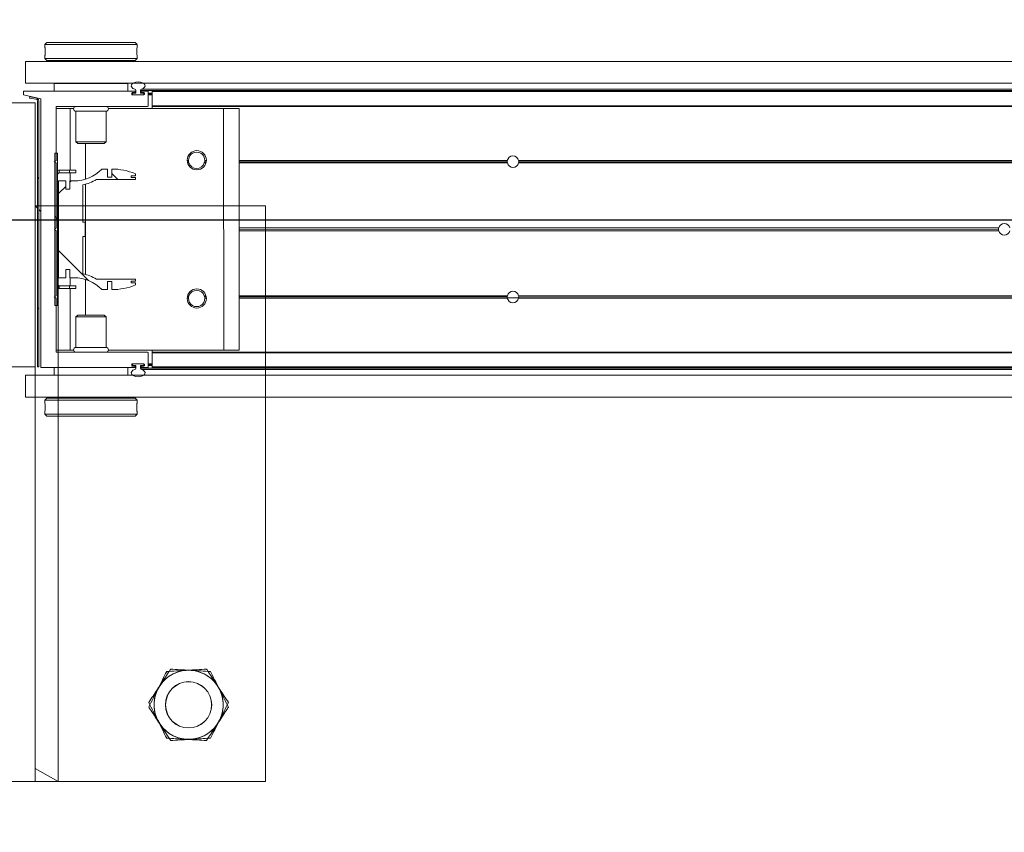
# Model space of a CAD drawing. Header units: feet. Extents: x 0 to 152508, y 0 to 59424.
# Tile 56 of 122: x 152368.14 to 152369.48, y 59280.05 to 59281.15. Entities that reach past the tile are written whole.
import ezdxf
from ezdxf import colors
from ezdxf.entities.mleader import LeaderData, LeaderLine
from ezdxf.math import Vec2, Vec3

# ---------------------------------------------------------------- set-up
doc = ezdxf.new("R2010")
doc.units = ezdxf.units.FT
doc.header["$LTSCALE"] = 0.05
doc.header["$MEASUREMENT"] = 0
doc.layers.add('Bridge plan$0$BR_P_Rail_Object', color=251, linetype='Continuous', lineweight=30)
doc.layers.add('Bridge plan$0$SC_Scratch7', color=252, linetype='Continuous', lineweight=0)
doc.layers.add('Trellis Base$0$L-ANNO-NOTE', color=30, linetype='Continuous')
doc.styles.add('Trellis Base$0$ARIAL', font='arial.ttf', dxfattribs={"width": 0.9})

# ---------------------------------------------------------------- blocks, each defined once
blk = doc.blocks.new('Bridge plan$0$HIGH ST SCREENWALL_2 PANEL PLAN_5')
at = {"layer": 'Bridge plan$0$SC_Scratch7', "lineweight": 0, "extrusion": (0, 0, -1)}
h = blk.add_hatch(dxfattribs=at)
h.set_pattern_fill('ANSI31', color=256, scale=0.01, style=0, pattern_type=2)
h.set_pattern_definition([(135.001858, (13.93250677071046, -13.85558473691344), (0.08838530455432, 0.08839103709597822), [])])
h.paths.add_polyline_path([(8.31959663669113, -0.1420163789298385, 0.3639702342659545), (8.3216625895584, -0.1444783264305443), (8.33020221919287, -0.1459838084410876), (8.329912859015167, -0.147625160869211), (8.321373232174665, -0.1461196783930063, -0.3639702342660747), (8.317929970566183, -0.1420164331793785), (8.317918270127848, 0.218737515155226), (8.319584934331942, 0.2187375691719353)])
h = blk.add_hatch(dxfattribs=at)
h.set_pattern_fill('ANSI31', color=256, scale=0.01, style=0, pattern_type=2)
h.set_pattern_definition([(135.001858, (13.94247371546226, -14.01359066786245), (0.08838530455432, 0.08839103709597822), [])])
h.paths.add_polyline_path([(8.29240688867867, -0.0711168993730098), (8.292400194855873, 0.1352576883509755), (8.296150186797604, 0.1352578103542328), (8.296156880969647, -0.07111677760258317)])
h = blk.add_hatch(dxfattribs=at)
h.set_pattern_fill('ANSI38', color=256, scale=0.01, style=0, pattern_type=2)
h.set_pattern_definition([(135.001858, (13.84260789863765, -14.04877248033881), (0.08838530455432, 0.08839103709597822), []), (45.001858, (13.84260789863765, -14.04877248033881), (0.2651616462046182, 0.0883967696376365), [0.31249937, -0.18749962])])
h.paths.add_polyline_path([(8.281330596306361, 0.0867287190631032), (8.281330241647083, 0.09768670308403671), (8.290943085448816, 0.09768701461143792), (8.290947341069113, -0.03354631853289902), (8.281334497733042, -0.03354663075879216), (8.281334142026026, -0.02258864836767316), (8.275691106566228, -0.02258883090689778), (8.27569146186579, -0.03354681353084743), (8.27004843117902, -0.03354699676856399, 0.2061892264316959), (8.232417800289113, -0.04975553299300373), (8.224379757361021, -0.04975579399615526), (8.224379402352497, -0.03879781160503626), (8.218801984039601, -0.03879799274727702), (8.218802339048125, -0.04975597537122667, -0.09842250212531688), (8.186781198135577, -0.04339219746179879), (8.186781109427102, -0.04068551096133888), (8.192514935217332, -0.04068532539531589), (8.192514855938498, -0.03822469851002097), (8.18678103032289, -0.03822488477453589), (8.186780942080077, -0.03551819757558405), (8.239671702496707, -0.03551648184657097, -0.0857050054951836), (8.258138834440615, -0.02821396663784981), (8.258137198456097, 0.02222678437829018), (8.25485636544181, 0.0222266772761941), (8.254855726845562, 0.04191167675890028), (8.258136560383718, 0.04191178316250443), (8.258134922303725, 0.09235253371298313, -0.0857050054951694), (8.239667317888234, 0.09965385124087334), (8.186776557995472, 0.09965213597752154), (8.186776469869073, 0.102358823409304), (8.19251029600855, 0.1023590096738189), (8.192510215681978, 0.1048196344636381), (8.186776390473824, 0.1048194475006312), (8.186776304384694, 0.1075261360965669, -0.09842250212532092), (8.218797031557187, 0.1138919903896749), (8.218797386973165, 0.1029340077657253), (8.224374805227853, 0.1029341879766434), (8.224374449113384, 0.1138921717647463), (8.232412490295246, 0.1138924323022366, 0.2061892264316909), (8.270044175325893, 0.09768633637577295), (8.275687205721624, 0.09768651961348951), (8.275687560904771, 0.08672853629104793)])
at = {"layer": 'Bridge plan$0$SC_Scratch7', "lineweight": 0}
for p, q in [((-8.010400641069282, 0.7812264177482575), (-8.677065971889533, 0.7812480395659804)), ((-8.32290001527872, 0.7812365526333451), (-8.364566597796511, 0.7812379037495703)), ((-8.32290001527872, 0.7812365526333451), (-8.32291693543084, 0.2595709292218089)), ((-8.32290001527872, 0.7812365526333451), (-8.322900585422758, 0.7636584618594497)), ((-8.322900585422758, 0.7636584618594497), (-8.291650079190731, 0.781235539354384)), ((-8.291650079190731, 0.781235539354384), (-8.32290001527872, 0.7812365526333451)), ((-8.291650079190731, 0.781235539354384), (-8.291666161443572, 0.2854064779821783)), ((-8.010417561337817, 0.2595607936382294), (-8.010400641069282, 0.7812264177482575)), ((-8.309478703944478, 0.2829070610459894), (-8.3094788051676, 0.2797792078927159)), ((-8.306978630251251, 0.2854069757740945), (-8.309478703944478, 0.2829070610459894)), ((-8.309478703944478, 0.2829070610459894), (-8.184478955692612, 0.2829030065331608)), ((-8.306978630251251, 0.2854069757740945), (-8.186978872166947, 0.2854030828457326)), ((-8.184478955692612, 0.2829030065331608), (-8.186978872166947, 0.2854030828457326)), ((-8.184479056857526, 0.2797739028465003), (-8.184478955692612, 0.2829030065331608)), ((-8.184812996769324, 0.2737085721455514), (-8.184802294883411, 0.2718994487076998)), ((-8.335937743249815, 0.2595713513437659), (-8.33593870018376, 0.2300714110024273)), ((-8.335937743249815, 0.2595713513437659), (-4.34636239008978, 0.2594419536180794)), ((-8.309479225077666, 0.2668395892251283), (-8.309479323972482, 0.2637929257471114)), ((-8.309479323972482, 0.2637929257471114), (-8.306979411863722, 0.261292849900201)), ((-8.309479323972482, 0.2637929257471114), (-8.1844795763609, 0.2637888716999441)), ((-8.306979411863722, 0.261292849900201), (-8.186979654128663, 0.2612889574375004)), ((-8.30322942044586, 0.2612927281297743), (-8.303229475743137, 0.2595702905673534)), ((-8.190729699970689, 0.259566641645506), (-8.190729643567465, 0.2612890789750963)), ((-8.186979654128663, 0.2612889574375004), (-8.1844795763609, 0.2637888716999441)), ((-8.1844795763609, 0.2637888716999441), (-8.18447947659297, 0.2668379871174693)), ((-8.33593870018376, 0.2300714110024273), (-4.346363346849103, 0.2299420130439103)), ((-8.322917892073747, 0.230070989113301), (-8.322918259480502, 0.2187376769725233)), ((-8.296999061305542, 0.2299868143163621), (-8.296999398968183, 0.2195701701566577)), ((-8.296999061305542, 0.2299868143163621), (-8.296980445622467, 0.2299868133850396)), ((-8.2969807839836, 0.2195701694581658), (-8.296980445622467, 0.2299868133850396)), ((-8.296980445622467, 0.2299868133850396), (-8.196980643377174, 0.2299835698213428)), ((-8.291667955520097, 0.2300699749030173), (-8.291667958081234, 0.2299866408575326)), ((-8.262605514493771, 0.2300690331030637), (-8.26260551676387, 0.2299856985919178)), ((-8.231355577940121, 0.229984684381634), (-8.231355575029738, 0.2300680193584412)), ((-8.196980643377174, 0.2299835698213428), (-8.196980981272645, 0.2195669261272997)), ((-8.196962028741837, 0.2299835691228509), (-8.196962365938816, 0.2195669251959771)), ((-8.322918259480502, 0.2187376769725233), (-8.364584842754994, 0.2187390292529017)), ((-8.322929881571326, -0.1395949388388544), (-8.322918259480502, 0.2187376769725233)), ((-8.319584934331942, 0.2187375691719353), (-8.31959663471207, -0.1420163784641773)), ((-8.319584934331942, 0.2187375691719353), (-8.317918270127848, 0.218737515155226)), ((-8.317918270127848, 0.218737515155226), (-8.317929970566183, -0.1420164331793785)), ((-8.315105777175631, 0.2187505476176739), (-8.315117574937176, -0.1450118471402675)), ((-8.187801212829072, 0.2195666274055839), (-8.314285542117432, 0.2195707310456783)), ((-8.191772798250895, 0.2154286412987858), (-8.191772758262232, 0.2166632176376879)), ((-8.175093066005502, 0.2146078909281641), (-8.190952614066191, 0.2146084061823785)), ((-8.190952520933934, 0.2174834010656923), (-8.18780127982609, 0.2174832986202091)), ((-8.190814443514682, 0.2160667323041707), (-8.190814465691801, 0.2154000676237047)), ((-8.189981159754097, 0.2145667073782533), (-8.176064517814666, 0.2145662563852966)), ((-8.186356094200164, 0.2168999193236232), (-8.189981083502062, 0.2169000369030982)), ((-8.186981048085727, 0.2183034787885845), (-8.186981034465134, 0.2187463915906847)), ((-8.186355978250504, 0.2204802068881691), (-8.186356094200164, 0.2168999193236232)), ((-8.179689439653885, 0.2168997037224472), (-8.179689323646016, 0.2204799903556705)), ((-8.176251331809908, 0.2168995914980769), (-8.179689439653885, 0.2168997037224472)), ((-8.179689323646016, 0.2204799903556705), (-6.407156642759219, 0.2204225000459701)), ((-8.17906438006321, 0.2187461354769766), (-8.179064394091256, 0.2183032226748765)), ((-8.17842053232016, 0.2222122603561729), (-6.407217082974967, 0.2221548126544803)), ((-8.178244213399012, 0.2174829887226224), (-8.175092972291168, 0.2174828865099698)), ((-8.170092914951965, 0.2195660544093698), (-8.178244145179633, 0.2195663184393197)), ((-8.176251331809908, 0.2168995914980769), (-8.175231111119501, 0.2168995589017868)), ((-8.175231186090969, 0.2146078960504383), (-8.175231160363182, 0.2153995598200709)), ((-8.175231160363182, 0.2153995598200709), (-8.175231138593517, 0.2160662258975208)), ((-8.175231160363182, 0.2153995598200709), (-8.174273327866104, 0.2153995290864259)), ((-8.175231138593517, 0.2160662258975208), (-8.175231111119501, 0.2168995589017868)), ((-8.175231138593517, 0.2160662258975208), (-8.174272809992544, 0.2160661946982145)), ((-8.175231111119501, 0.2168995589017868), (-8.174307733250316, 0.2168995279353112)), ((-8.174272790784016, 0.2166626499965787), (-8.174272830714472, 0.215428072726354)), ((-8.169273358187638, 0.1995660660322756), (-8.169272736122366, 0.21874581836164)), ((-8.169272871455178, 0.2145660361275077), (-8.16406454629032, 0.2145658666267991)), ((-8.169272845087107, 0.2153993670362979), (-8.164064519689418, 0.2153991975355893)), ((-8.169272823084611, 0.2160660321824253), (-8.164064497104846, 0.2160658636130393)), ((-8.169272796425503, 0.2168993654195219), (-8.164064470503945, 0.2168991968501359)), ((-8.164065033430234, 0.1995527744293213), (-8.164064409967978, 0.2187456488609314)), ((-8.164064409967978, 0.2187456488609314), (-8.164064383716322, 0.2195658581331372)), ((-6.407096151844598, 0.2186886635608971), (-8.164064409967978, 0.2187456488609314)), ((-6.407124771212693, 0.2195088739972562), (-8.164064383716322, 0.2195658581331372)), ((-8.294275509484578, 0.1254036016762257), (-8.294273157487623, 0.1979165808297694)), ((-8.294273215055, 0.1961326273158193), (-8.275314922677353, 0.1961320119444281)), ((-8.293452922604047, 0.1987367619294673), (-8.17010671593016, 0.19873276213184)), ((-8.291668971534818, 0.1987367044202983), (-8.291669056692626, 0.1961325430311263)), ((-8.275317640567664, 0.112340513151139), (-8.275314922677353, 0.1961320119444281)), ((-8.275314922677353, 0.1961320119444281), (-8.270608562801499, 0.1961318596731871)), ((-8.267398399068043, 0.1921742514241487), (-8.26739974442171, 0.1506913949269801)), ((-8.226565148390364, 0.1921729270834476), (-8.267398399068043, 0.1921742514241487)), ((-8.226566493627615, 0.1506900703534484), (-8.226565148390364, 0.1921729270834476)), ((-8.223354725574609, 0.1961303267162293), (-8.066982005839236, 0.1961252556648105)), ((-8.164065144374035, 0.1961284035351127), (-8.16406505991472, 0.1987325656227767)), ((-8.16406505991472, 0.1987325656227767), (-8.164065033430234, 0.1995527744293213)), ((-6.406397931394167, 0.1986755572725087), (-8.16406505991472, 0.1987325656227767)), ((-6.406426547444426, 0.1994957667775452), (-8.164065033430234, 0.1995527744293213)), ((-8.06699264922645, -0.131999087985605), (-8.066982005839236, 0.1961252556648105)), ((-8.066982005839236, 0.1961252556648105), (-8.04614871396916, 0.1961245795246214)), ((-8.046159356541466, -0.1319997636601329), (-8.04614871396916, 0.1961245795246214)), ((-8.26739974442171, 0.1506913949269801), (-8.265027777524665, 0.1483192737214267)), ((-8.226566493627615, 0.1506900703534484), (-8.26739974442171, 0.1506913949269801)), ((-8.228938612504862, 0.1483181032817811), (-8.265027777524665, 0.1483192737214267)), ((-8.254484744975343, 0.1000783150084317), (-8.254483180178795, 0.1483189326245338)), ((-8.228938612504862, 0.1483181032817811), (-8.226566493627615, 0.1506900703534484)), ((-8.296150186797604, 0.1352578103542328), (-8.296156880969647, -0.07111677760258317)), ((-8.292400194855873, 0.1352576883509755), (-8.296150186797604, 0.1352578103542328)), ((-8.292400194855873, 0.1352576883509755), (-8.29240688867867, -0.0711168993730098)), ((-8.296775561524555, 0.1237370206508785), (-8.294275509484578, 0.1254036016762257)), ((-8.29427561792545, 0.1220702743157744), (-8.296775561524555, 0.1237370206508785)), ((-8.294278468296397, 0.03419504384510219), (-8.29427561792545, 0.1220702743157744)), ((-8.11472637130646, 0.1253977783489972), (-8.116456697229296, 0.1253978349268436)), ((-8.114536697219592, 0.1237311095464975), (-8.116295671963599, 0.1237311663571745)), ((-8.114080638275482, 0.1220644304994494), (-8.115911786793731, 0.1220644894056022)), ((-8.090973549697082, 0.1220636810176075), (-8.093221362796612, 0.1220637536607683)), ((-8.090589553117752, 0.1237303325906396), (-8.092765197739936, 0.1237304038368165)), ((-8.090428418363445, 0.1253969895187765), (-8.09257541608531, 0.1253970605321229)), ((-7.68208849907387, 0.1220504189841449), (-8.04615111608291, 0.1220622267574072)), ((-7.682296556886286, 0.1237170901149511), (-8.04615106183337, 0.1237288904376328)), ((-7.682144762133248, 0.12538374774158), (-8.046151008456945, 0.1253955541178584)), ((-7.682216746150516, 0.1249670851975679), (-7.666753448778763, 0.1249665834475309)), ((-6.570320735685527, 0.1220143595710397), (-7.666881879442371, 0.122049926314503)), ((-6.570320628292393, 0.1253476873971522), (-7.666825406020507, 0.1253832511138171)), ((-6.570320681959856, 0.1236810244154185), (-7.666673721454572, 0.1237165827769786)), ((-8.289984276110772, 0.1123409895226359), (-8.289984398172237, 0.1085909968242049)), ((-8.275975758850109, 0.1085905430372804), (-8.289984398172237, 0.1085909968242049)), ((-8.275975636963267, 0.1123405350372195), (-8.289984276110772, 0.1123409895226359)), ((-8.275975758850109, 0.1085905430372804), (-8.275975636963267, 0.1123405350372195)), ((-8.267642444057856, 0.1085902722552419), (-8.275975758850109, 0.1085905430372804)), ((-8.267642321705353, 0.1123402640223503), (-8.275975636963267, 0.1123405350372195)), ((-8.275318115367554, 0.09768650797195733), (-8.27531776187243, 0.1085905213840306)), ((-8.267642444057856, 0.1085902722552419), (-8.267642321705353, 0.1123402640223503)), ((-8.224374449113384, 0.1138921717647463), (-8.23241249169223, 0.1138924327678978)), ((-8.224374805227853, 0.1029341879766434), (-8.224374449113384, 0.1138921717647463)), ((-8.218797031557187, 0.1138919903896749), (-8.218797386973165, 0.1029340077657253)), ((-8.186776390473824, 0.1048194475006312), (-8.186776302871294, 0.1075261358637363)), ((-8.290943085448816, 0.09768701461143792), (-8.290947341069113, -0.03354631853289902)), ((-8.281330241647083, 0.09768670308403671), (-8.290943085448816, 0.09768701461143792)), ((-8.281330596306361, 0.0867287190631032), (-8.281330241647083, 0.09768670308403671)), ((-8.275687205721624, 0.09768651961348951), (-8.275687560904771, 0.08672853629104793)), ((-8.270044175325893, 0.09768633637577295), (-8.275687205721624, 0.09768651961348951)), ((-8.239667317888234, 0.09965385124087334), (-8.186776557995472, 0.09965213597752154)), ((-8.218797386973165, 0.1029340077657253), (-8.224374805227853, 0.1029341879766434)), ((-8.19251029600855, 0.1023590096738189), (-8.192510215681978, 0.1048196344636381)), ((-8.186776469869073, 0.102358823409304), (-8.19251029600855, 0.1023590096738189)), ((-8.192510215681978, 0.1048196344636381), (-8.186776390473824, 0.1048194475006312)), ((-8.186776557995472, 0.09965213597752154), (-8.186776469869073, 0.102358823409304)), ((-8.275687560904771, 0.08672853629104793), (-8.281330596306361, 0.0867287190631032)), ((-8.258136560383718, 0.04191178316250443), (-8.258134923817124, 0.0923525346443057)), ((-8.254488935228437, -0.02909848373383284), (-8.254484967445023, 0.09323681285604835)), ((-8.254855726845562, 0.04191167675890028), (-8.258136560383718, 0.04191178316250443)), ((-8.25485636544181, 0.0222266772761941), (-8.254855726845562, 0.04191167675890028)), ((-8.296403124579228, 0.03207052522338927), (-8.294278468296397, 0.03419504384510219)), ((-8.29427860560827, 0.0299458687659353), (-8.296403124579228, 0.03207052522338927)), ((-8.29428145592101, -0.0579293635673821), (-8.29427860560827, 0.0299458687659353)), ((-7.015340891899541, 0.02990438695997), (-8.046154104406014, 0.02993782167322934)), ((-7.015635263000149, 0.03202898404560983), (-8.046154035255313, 0.03206240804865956)), ((-7.015340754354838, 0.03415356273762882), (-8.046153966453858, 0.03418699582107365)), ((-8.258138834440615, -0.02821396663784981), (-8.258137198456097, 0.02222678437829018)), ((-8.258137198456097, 0.02222678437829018), (-8.25485636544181, 0.0222266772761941)), ((-8.319591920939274, 0.00332133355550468), (-8.32292535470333, -1.188414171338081e-05)), ((-8.315112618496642, 0.007800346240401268), (-8.317925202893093, 0.004987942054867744)), ((-8.281334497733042, -0.03354663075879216), (-8.281334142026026, -0.02258864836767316)), ((-8.281334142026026, -0.02258864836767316), (-8.275691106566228, -0.02258883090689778)), ((-8.275691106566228, -0.02258883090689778), (-8.27569146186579, -0.03354681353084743)), ((-8.290947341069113, -0.03354631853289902), (-8.281334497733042, -0.03354663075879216)), ((-8.27569146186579, -0.03354681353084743), (-8.270048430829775, -0.03354699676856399)), ((-8.275322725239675, -0.04445084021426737), (-8.27532237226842, -0.03354682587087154)), ((-8.254490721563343, -0.08418060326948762), (-8.25448915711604, -0.03593998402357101)), ((-8.186780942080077, -0.03551819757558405), (-8.23967170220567, -0.03551648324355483)), ((-8.224379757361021, -0.04975579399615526), (-8.224379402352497, -0.03879781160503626)), ((-8.224379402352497, -0.03879781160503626), (-8.218801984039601, -0.03879799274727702)), ((-8.218801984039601, -0.03879799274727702), (-8.218802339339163, -0.04975597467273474)), ((-8.192514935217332, -0.04068532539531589), (-8.192514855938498, -0.03822469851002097)), ((-8.192514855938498, -0.03822469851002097), (-8.18678103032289, -0.03822488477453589)), ((-8.18678103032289, -0.03822488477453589), (-8.186780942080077, -0.03551819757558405)), ((-8.289989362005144, -0.04445036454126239), (-8.289989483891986, -0.04820035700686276)), ((-8.289989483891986, -0.04820035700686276), (-8.27598084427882, -0.04820081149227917)), ((-8.289989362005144, -0.04445036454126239), (-8.275980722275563, -0.0444508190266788)), ((-8.275980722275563, -0.0444508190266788), (-8.27598084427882, -0.04820081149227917)), ((-8.27598084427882, -0.04820081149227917), (-8.267647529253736, -0.04820108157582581)), ((-8.275980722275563, -0.0444508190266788), (-8.267647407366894, -0.0444510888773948)), ((-8.275325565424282, -0.1319923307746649), (-8.275322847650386, -0.04820083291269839)), ((-8.267647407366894, -0.0444510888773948), (-8.267647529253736, -0.04820108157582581)), ((-8.232417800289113, -0.04975553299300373), (-8.224379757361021, -0.04975579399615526)), ((-8.186781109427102, -0.04068551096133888), (-8.192514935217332, -0.04068532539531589)), ((-8.186781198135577, -0.04339219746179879), (-8.186781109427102, -0.04068551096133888)), ((-8.296781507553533, -0.05959594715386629), (-8.29428145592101, -0.0579293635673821)), ((-8.294281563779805, -0.06126269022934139), (-8.296781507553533, -0.05959594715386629)), ((-8.294283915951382, -0.1337756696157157), (-8.294281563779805, -0.06126269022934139)), ((-8.114732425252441, -0.0612685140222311), (-8.116462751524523, -0.06126845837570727)), ((-8.114542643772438, -0.05960185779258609), (-8.11630161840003, -0.05960180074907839)), ((-8.11408647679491, -0.05793520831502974), (-8.115917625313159, -0.05793514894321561)), ((-8.090979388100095, -0.05793595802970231), (-8.09322720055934, -0.0579358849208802)), ((-8.090595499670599, -0.05960263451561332), (-8.092771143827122, -0.05960256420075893)), ((-8.090434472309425, -0.0612693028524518), (-8.092581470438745, -0.06126923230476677)), ((-7.682150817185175, -0.06128254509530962), (-8.046157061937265, -0.06127073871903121)), ((-7.68230250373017, -0.05961587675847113), (-8.04615700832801, -0.05960407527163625)), ((-7.682094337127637, -0.05794921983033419), (-8.046156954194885, -0.05793741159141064)), ((-6.570326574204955, -0.0579852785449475), (-7.666887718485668, -0.0579497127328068)), ((-6.570326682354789, -0.06131860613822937), (-7.666831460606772, -0.06128304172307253)), ((-6.570326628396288, -0.05965194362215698), (-7.666679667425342, -0.05961638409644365)), ((-8.296156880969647, -0.07111677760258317), (-8.29240688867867, -0.0711168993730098)), ((-8.267407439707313, -0.08655222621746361), (-8.267408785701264, -0.1280350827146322)), ((-8.265035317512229, -0.08418026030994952), (-8.267407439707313, -0.08655222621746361)), ((-8.267407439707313, -0.08655222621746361), (-8.226574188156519, -0.08655354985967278)), ((-8.265035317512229, -0.08418026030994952), (-8.228946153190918, -0.0841814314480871)), ((-8.226574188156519, -0.08655354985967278), (-8.228946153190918, -0.0841814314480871)), ((-8.226575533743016, -0.1280364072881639), (-8.226574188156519, -0.08655354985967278)), ((-8.29428385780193, -0.1319917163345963), (-8.275325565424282, -0.1319923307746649)), ((-8.275325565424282, -0.1319923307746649), (-8.270619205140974, -0.1319924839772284)), ((-8.267408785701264, -0.1280350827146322), (-8.226575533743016, -0.1280364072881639)), ((-8.223365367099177, -0.1319940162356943), (-8.06699264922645, -0.131999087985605)), ((-8.164075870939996, -0.1346001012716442), (-8.164075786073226, -0.1319959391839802)), ((-8.06699264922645, -0.131999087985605), (-8.046159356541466, -0.1319997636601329)), ((-8.364596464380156, -0.1395935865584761), (-8.322929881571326, -0.1395949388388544)), ((-8.315117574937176, -0.1450118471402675), (-8.338555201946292, -0.1504277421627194)), ((-8.3216625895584, -0.1444783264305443), (-8.33020221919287, -0.1459838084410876)), ((-8.329912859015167, -0.147625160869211), (-8.33020221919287, -0.1459838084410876)), ((-8.32137322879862, -0.146119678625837), (-8.329912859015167, -0.147625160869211)), ((-8.170104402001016, -0.1345999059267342), (-8.293463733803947, -0.1345959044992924)), ((-8.169284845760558, -0.1546130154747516), (-8.169284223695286, -0.1354201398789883)), ((-8.164076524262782, -0.1547453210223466), (-8.164075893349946, -0.1352881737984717)), ((-8.164075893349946, -0.1352881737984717), (-8.164075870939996, -0.1346001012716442)), ((-6.406432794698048, -0.1353451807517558), (-8.164075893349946, -0.1352881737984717)), ((-6.406408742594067, -0.1346571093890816), (-8.164075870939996, -0.1346001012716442)), ((-8.338555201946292, -0.1504277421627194), (-8.338555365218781, -0.1554277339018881)), ((-8.338555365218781, -0.1554277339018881), (-8.187813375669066, -0.1554326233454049)), ((-8.296993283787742, -0.1658457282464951), (-8.29699294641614, -0.1554290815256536)), ((-8.196993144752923, -0.1554323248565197), (-8.196993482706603, -0.1658489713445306)), ((-8.19178473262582, -0.1525289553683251), (-8.191784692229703, -0.1512943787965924)), ((-8.18781330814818, -0.1533492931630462), (-8.190964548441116, -0.1533491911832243)), ((-8.190964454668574, -0.1504741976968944), (-8.175104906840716, -0.1504747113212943)), ((-8.190826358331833, -0.1512658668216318), (-8.19082637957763, -0.1519325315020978)), ((-8.176076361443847, -0.1504330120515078), (-8.189992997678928, -0.150432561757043)), ((-8.189806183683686, -0.1527658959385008), (-8.186368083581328, -0.1527660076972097)), ((-8.186993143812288, -0.1546124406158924), (-8.186993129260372, -0.1541695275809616)), ((-8.186368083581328, -0.1527660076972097), (-8.186368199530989, -0.1563462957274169)), ((-8.179701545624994, -0.1563465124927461), (-8.179701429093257, -0.1527662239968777)), ((-8.179701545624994, -0.1563465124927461), (-6.407168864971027, -0.1564040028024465)), ((-8.179701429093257, -0.1527662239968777), (-8.176076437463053, -0.152766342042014)), ((-8.179076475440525, -0.1541697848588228), (-8.179076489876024, -0.154612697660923)), ((-8.178432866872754, -0.1580788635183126), (-6.407229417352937, -0.1581363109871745)), ((-8.17825630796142, -0.1554329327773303), (-8.170105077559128, -0.1554331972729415)), ((-8.175105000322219, -0.1533497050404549), (-8.178256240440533, -0.1533496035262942)), ((-8.176076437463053, -0.152766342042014), (-8.17524310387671, -0.1527663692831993)), ((-8.17524310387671, -0.1527663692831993), (-8.175243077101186, -0.1519330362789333)), ((-8.17524310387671, -0.1527663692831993), (-8.174319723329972, -0.1527663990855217)), ((-8.175243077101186, -0.1519330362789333), (-8.175243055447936, -0.1512663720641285)), ((-8.175243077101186, -0.1519330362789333), (-8.17428474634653, -0.1519330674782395)), ((-8.175243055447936, -0.1512663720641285), (-8.175243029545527, -0.150474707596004)), ((-8.175243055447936, -0.1512663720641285), (-8.174285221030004, -0.1512664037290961)), ((-8.174284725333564, -0.1512949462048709), (-8.174284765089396, -0.1525295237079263)), ((-8.169284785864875, -0.1527665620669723), (-8.164076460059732, -0.1527667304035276)), ((-8.169284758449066, -0.1519332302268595), (-8.164076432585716, -0.1519333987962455)), ((-8.169284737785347, -0.151266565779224), (-8.16407641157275, -0.1512667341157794)), ((-8.169284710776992, -0.1504332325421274), (-8.164076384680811, -0.1504334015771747)), ((-8.164076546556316, -0.1554333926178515), (-8.164076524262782, -0.1547453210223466)), ((-6.407136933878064, -0.1554903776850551), (-8.164076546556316, -0.1554333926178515)), ((-6.407112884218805, -0.1548023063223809), (-8.164076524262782, -0.1547453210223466)), ((-8.335951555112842, -0.1662611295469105), (-8.33595251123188, -0.1957610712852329)), ((-8.335951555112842, -0.1662611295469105), (-4.346376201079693, -0.1663905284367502)), ((-8.196993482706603, -0.1658489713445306), (-8.296993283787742, -0.1658457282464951)), ((-8.26261835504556, -0.1658468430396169), (-8.262618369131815, -0.1662635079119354)), ((-8.231368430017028, -0.1662645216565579), (-8.231368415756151, -0.1658478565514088)), ((-8.33595251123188, -0.1957610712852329), (-4.346377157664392, -0.1958904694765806)), ((-8.30949435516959, -0.1996510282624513), (-8.309494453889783, -0.2027001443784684)), ((-8.30699428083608, -0.1971511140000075), (-8.30949435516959, -0.1996510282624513)), ((-8.184494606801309, -0.1996550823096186), (-8.30949435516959, -0.1996510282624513)), ((-8.186994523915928, -0.1971550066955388), (-8.30699428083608, -0.1971511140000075)), ((-8.303244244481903, -0.1957621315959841), (-8.30324428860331, -0.1971512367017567)), ((-8.190744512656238, -0.1971548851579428), (-8.190744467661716, -0.1957657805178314)), ((-8.184494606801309, -0.1996550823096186), (-8.186994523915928, -0.1971550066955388)), ((-8.18449470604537, -0.2027017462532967), (-8.184494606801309, -0.1996550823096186)), ((-8.309160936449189, -0.2095707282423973), (-8.309171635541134, -0.207761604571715)), ((-8.309494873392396, -0.2156360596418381), (-8.309494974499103, -0.2187651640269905)), ((-8.309494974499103, -0.2187651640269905), (-8.306995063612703, -0.2212652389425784)), ((-8.184495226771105, -0.2187692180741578), (-8.309494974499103, -0.2187651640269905)), ((-8.186995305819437, -0.2212691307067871), (-8.306995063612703, -0.2212652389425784)), ((-8.186995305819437, -0.2212691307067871), (-8.184495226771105, -0.2187692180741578)), ((-8.184495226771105, -0.2187692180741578), (-8.184495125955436, -0.2156413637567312))]:
    blk.add_line(p, q, dxfattribs=at)
at = {"layer": 'Bridge plan$0$SC_Scratch7', "lineweight": 0, "extrusion": (0, 0, -1)}
for centre, radius in [((8.114570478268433, 0.6770633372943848), 0.03141660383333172), ((8.114570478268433, 0.6770633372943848), 0.0312499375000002), ((8.103442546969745, 0.1258140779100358), 0.01302080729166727), ((8.103448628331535, -0.06168554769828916), 0.01302080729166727)]:
    blk.add_circle(centre, radius, dxfattribs=at)
at = {"layer": 'Bridge plan$0$SC_Scratch7', "lineweight": 0}
for centre, radius, start, end in [((-8.114570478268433, 0.6770633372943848), 0.04687490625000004, 93.33381642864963, 153.3338164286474), ((-8.114570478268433, 0.6770633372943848), 0.04687490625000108, 33.33381642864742, 93.33381642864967), ((-8.114570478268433, 0.6770633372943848), 0.04687490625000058, 153.3338164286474, 213.3338164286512), ((-8.114570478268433, 0.6770633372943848), 0.04687490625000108, 333.3338164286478, 33.33381642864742), ((-8.114570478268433, 0.6770633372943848), 0.04687490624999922, 273.3338164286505, 333.3338164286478), ((-8.114570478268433, 0.6770633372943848), 0.04687490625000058, 213.3338164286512, 273.3338164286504), ((-8.371796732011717, 0.2733517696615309), 0.06265684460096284, 354.0342443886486, 5.887848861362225), ((-8.31428556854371, 0.2187505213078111), 0.0008202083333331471, 89.99814166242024, 179.9981416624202), ((-8.190952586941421, 0.2154286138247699), 0.0008202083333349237, 179.9981416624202, 269.9981416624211), ((-8.190952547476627, 0.2166631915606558), 0.0008202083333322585, 89.9981416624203, 179.9981416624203), ((-8.189981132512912, 0.2154000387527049), 0.0008333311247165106, 179.9981031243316, 269.9981416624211), ((-8.189981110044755, 0.2160667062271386), 0.0008333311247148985, 89.99814166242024, 179.9981776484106), ((-8.187801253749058, 0.2183035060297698), 0.0008202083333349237, 269.9981416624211, 359.9981416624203), ((-8.187801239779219, 0.218746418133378), 0.0008202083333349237, 359.9981416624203, 89.99814166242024), ((-8.188172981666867, 0.2204802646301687), 0.001817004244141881, 359.9981416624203, 72.43568201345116), ((-8.177872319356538, 0.2204799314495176), 0.001817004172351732, 107.5606011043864, 179.9981433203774), ((-8.178244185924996, 0.2183031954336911), 0.0008202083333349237, 179.9981416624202, 269.9981416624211), ((-8.178244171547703, 0.2187461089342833), 0.0008202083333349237, 89.99814166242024, 179.9981416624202), ((-8.176251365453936, 0.2158584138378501), 0.001041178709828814, 11.51323150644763, 89.9981416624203), ((-8.176064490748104, 0.21539958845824), 0.000833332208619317, 269.9981416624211, 359.9980818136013), ((-8.175093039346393, 0.21542810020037), 0.0008202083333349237, 269.9981416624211, 359.9981416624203), ((-8.17509299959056, 0.2166626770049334), 0.0008202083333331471, 359.9981416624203, 89.99814166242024), ((-8.170092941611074, 0.2187458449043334), 0.0008202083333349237, 359.9981416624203, 89.99814166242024), ((-8.293452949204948, 0.197916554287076), 0.0008202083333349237, 89.99814166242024, 179.9981416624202), ((-8.26739829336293, 0.1954550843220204), 0.003280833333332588, 89.99814166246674, 269.9981416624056), ((-8.226565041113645, 0.195453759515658), 0.003280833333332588, 269.9981416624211, 89.99814166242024), ((-8.170106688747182, 0.1995660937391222), 0.0008333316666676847, 269.9981416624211, 359.9981416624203), ((-8.103650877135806, 0.1258140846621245), 0.01108331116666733, 357.843657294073, 182.1526260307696), ((-8.103650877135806, 0.1258140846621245), 0.01108331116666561, 182.1526260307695, 190.8324766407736), ((-8.103650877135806, 0.1258140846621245), 0.01108331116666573, 190.8324766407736, 199.7742688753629), ((-8.103650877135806, 0.1258140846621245), 0.01108331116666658, 199.7742688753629, 340.2220144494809), ((-8.103650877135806, 0.1258140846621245), 0.01108331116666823, 340.2220144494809, 349.1638066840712), ((-8.103650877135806, 0.1258140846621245), 0.01108331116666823, 349.1638066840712, 357.843657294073), ((-7.674485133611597, 0.1238458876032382), 0.007812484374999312, 168.6473907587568, 180.9446345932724), ((-7.674485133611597, 0.1238458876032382), 0.007812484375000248, 180.9446345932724, 193.2865001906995), ((-7.674485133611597, 0.1238458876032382), 0.007812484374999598, 11.34889256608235, 168.6473907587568), ((-7.674485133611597, 0.1238458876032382), 0.007812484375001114, 193.2865001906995, 346.7097831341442), ((-7.674485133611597, 0.1238458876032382), 0.007812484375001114, 346.7097831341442, 359.0516487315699), ((-7.674485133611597, 0.1238458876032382), 0.007812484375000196, 359.0516487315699, 11.3488925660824), ((-8.289984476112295, 0.1061743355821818), 0.002416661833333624, 89.9981416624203, 179.9981416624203), ((-8.289984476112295, 0.1061743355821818), 0.006166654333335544, 89.9981416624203, 113.0704114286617), ((-8.270042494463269, 0.1494771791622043), 0.0517908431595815, 269.998141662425, 316.6001438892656), ((-8.218799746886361, 0.03016208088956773), 0.08372991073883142, 67.51378105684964, 89.9981416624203), ((-8.270042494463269, 0.1494771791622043), 0.05835250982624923, 281.7746374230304, 301.3688958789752), ((-7.007822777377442, 0.03202873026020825), 0.007812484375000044, 164.2179419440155, 179.9981416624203), ((-7.007822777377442, 0.03202873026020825), 0.007812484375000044, 179.9981416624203, 195.7783413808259), ((-7.007822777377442, 0.03202873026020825), 0.0078124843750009, 195.7783413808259, 344.217941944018), ((-7.007822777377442, 0.03202873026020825), 0.0078124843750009, 15.7783413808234, 164.2179419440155), ((-8.270050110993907, -0.08533784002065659), 0.05179084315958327, 43.39613943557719, 89.99814166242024), ((-8.270050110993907, -0.08533784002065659), 0.05835250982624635, 58.62738744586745, 78.22164590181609), ((-8.289989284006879, -0.04203370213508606), 0.006166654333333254, 246.9258718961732, 269.9981416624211), ((-8.289989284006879, -0.04203370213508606), 0.002416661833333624, 179.9981416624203, 269.9981416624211), ((-8.218799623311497, 0.03397393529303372), 0.08372991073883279, 269.9981416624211, 292.4825022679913), ((-8.103656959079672, -0.06168554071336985), 0.01108331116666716, 19.77426887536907, 160.2220144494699), ((-7.674491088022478, -0.05974518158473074), 0.007812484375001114, 13.28650019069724, 166.7097831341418), ((-8.103656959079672, -0.06168554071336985), 0.0110833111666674, 177.8436572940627, 2.152626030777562), ((-8.103656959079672, -0.06168554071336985), 0.01108331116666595, 169.1638066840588, 177.8436572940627), ((-8.103656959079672, -0.06168554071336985), 0.01108331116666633, 160.2220144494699, 169.1638066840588), ((-8.103656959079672, -0.06168554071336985), 0.01108331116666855, 10.83247664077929, 19.77426887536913), ((-8.103656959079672, -0.06168554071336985), 0.01108331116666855, 2.152626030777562, 10.83247664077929), ((-7.674491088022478, -0.05974518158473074), 0.007812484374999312, 179.051648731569, 191.3488925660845), ((-7.674491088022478, -0.05974518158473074), 0.007812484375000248, 166.7097831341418, 179.051648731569), ((-7.674491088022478, -0.05974518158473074), 0.007812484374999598, 191.3488925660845, 348.6473907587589), ((-7.674491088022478, -0.05974518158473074), 0.007812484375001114, 0.9446345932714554, 13.28650019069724), ((-7.674491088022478, -0.05974518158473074), 0.007812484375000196, 348.6473907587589, 0.9446345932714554), ((-8.267408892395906, -0.1313159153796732), 0.00328083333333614, 89.99814166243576, 269.9981416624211), ((-8.22657563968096, -0.1313172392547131), 0.00328083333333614, 269.9981416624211, 89.99814166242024), ((-8.322096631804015, -0.1420162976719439), 0.002499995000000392, 279.9981416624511, 359.9981416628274), ((-8.322096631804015, -0.1420162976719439), 0.004166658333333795, 279.9981416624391, 359.9981416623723), ((-8.2934637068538, -0.1337756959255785), 0.0008202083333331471, 179.9981416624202, 269.998141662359), ((-8.170104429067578, -0.1354201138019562), 0.0008202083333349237, 359.9981416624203, 89.99814166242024), ((-8.190964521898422, -0.1525289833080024), 0.0008202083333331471, 179.9981416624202, 269.9981416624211), ((-8.190964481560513, -0.1512944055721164), 0.0008202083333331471, 89.99814166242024, 179.9981416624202), ((-8.189806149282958, -0.1517247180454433), 0.001041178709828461, 191.5132315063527, 269.9981416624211), ((-8.189993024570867, -0.1512658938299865), 0.000833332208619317, 89.9981416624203, 179.9980818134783), ((-8.18781334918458, -0.1546124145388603), 0.0008202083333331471, 269.9981416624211, 359.9981416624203), ((-8.187813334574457, -0.1541695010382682), 0.0008202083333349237, 359.9981416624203, 89.99814166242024), ((-8.188185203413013, -0.1563462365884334), 0.001817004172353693, 287.5606011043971, 359.9981433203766), ((-8.177884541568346, -0.156346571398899), 0.001817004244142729, 179.9981416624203, 252.4356820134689), ((-8.178256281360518, -0.1546127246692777), 0.0008202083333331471, 179.9981416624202, 269.9981416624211), ((-8.178256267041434, -0.1541698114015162), 0.0008202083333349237, 89.99814166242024, 179.9981416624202), ((-8.176076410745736, -0.1519330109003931), 0.0008333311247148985, 269.9981416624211, 359.9981776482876), ((-8.176076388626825, -0.1512663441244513), 0.0008333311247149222, 359.9981031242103, 89.99814166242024), ((-8.175104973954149, -0.1525294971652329), 0.0008202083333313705, 269.9981416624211, 359.9981416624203), ((-8.175104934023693, -0.1512949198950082), 0.0008202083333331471, 359.9981416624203, 89.99814166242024), ((-8.170105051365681, -0.1546129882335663), 0.000820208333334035, 269.9981416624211, 359.9981416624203), ((-8.12217719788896, -0.2092139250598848), 0.06265684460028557, 174.0342443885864, 185.8878488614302)]:
    blk.add_arc(centre, radius, start, end, dxfattribs=at)
for centre, major_axis, ratio, start_param, end_param in [((-8.183022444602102, 0.2268003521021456), (-0.009374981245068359, 3.040691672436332e-07), 0.5617178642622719, 2.083904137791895, 7.340873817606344), ((-8.183035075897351, -0.1626666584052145), (0.009374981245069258, -3.04069167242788e-07), 0.5617178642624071, 2.083904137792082, 7.340873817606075)]:
    blk.add_ellipse(centre, major_axis=major_axis, ratio=ratio, start_param=start_param, end_param=end_param, dxfattribs=at)
for points, knots in [([(-8.156459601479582, 0.6981004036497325), (-8.156171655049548, 0.6986737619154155), (-8.153991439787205, 0.7030150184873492), (-8.149880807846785, 0.7112001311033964), (-8.146180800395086, 0.7185676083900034), (-8.144313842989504, 0.7222850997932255)], [0, 0, 0, 0, 0.07010265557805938, 0.5307909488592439, 1, 1, 1, 1]), ([(-8.144313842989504, 0.7222850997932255), (-8.13992609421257, 0.7225406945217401), (-8.131070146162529, 0.723056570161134), (-8.121915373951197, 0.7235898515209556), (-8.117296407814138, 0.7238589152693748)], [0, 0, 0, 0, 0.4954579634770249, 1, 1, 1, 1]), ([(-8.117296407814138, 0.7238589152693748), (-8.116655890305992, 0.7238962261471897), (-8.111806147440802, 0.7241787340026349), (-8.102662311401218, 0.7247113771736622), (-8.094431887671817, 0.7251908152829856), (-8.090278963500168, 0.7254327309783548)], [0, 0, 0, 0, 0.07010265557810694, 0.5307909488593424, 1, 1, 1, 1]), ([(-8.090278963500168, 0.7254327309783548), (-8.088378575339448, 0.722543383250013), (-8.084558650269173, 0.7167355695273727), (-8.079555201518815, 0.7091283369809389), (-8.076488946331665, 0.7044664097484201), (-8.075407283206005, 0.7028218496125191)], [0, 0, 0, 0, 0.3905333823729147, 0.7850020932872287, 1, 1, 1, 1]), ([(-8.168605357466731, 0.6739157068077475), (-8.166632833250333, 0.677843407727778), (-8.162651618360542, 0.6857708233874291), (-8.15853607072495, 0.6939657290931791), (-8.156459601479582, 0.6981004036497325)], [0, 0, 0, 0, 0.4954579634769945, 1, 1, 1, 1]), ([(-8.075407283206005, 0.7028218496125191), (-8.07338365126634, 0.6997451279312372), (-8.06930444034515, 0.6935430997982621), (-8.06435370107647, 0.6860160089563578), (-8.061454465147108, 0.6816080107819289), (-8.060535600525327, 0.6802109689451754)], [0, 0, 0, 0, 0.4020739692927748, 0.810497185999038, 1, 1, 1, 1]), ([(-8.153733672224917, 0.6513048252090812), (-8.154815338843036, 0.6529493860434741), (-8.157859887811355, 0.6575783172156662), (-8.162863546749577, 0.6651858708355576), (-8.16668380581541, 0.6709941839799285), (-8.168605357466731, 0.6739157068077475)], [0, 0, 0, 0, 0.2149974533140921, 0.6051517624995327, 1, 1, 1, 1]), ([(-8.060535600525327, 0.6802109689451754), (-8.062508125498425, 0.6762832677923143), (-8.06648933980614, 0.6683558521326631), (-8.07060488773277, 0.6601609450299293), (-8.072681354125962, 0.6560262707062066)], [0, 0, 0, 0, 0.4954579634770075, 1, 1, 1, 1]), ([(-8.072681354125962, 0.6560262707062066), (-8.072969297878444, 0.6554529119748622), (-8.075149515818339, 0.651111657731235), (-8.079260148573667, 0.642926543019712), (-8.082960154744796, 0.6355590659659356), (-8.084827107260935, 0.6318415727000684)], [0, 0, 0, 0, 0.07010265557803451, 0.5307909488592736, 1, 1, 1, 1]), ([(-8.138861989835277, 0.6286939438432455), (-8.139780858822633, 0.6300909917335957), (-8.14265122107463, 0.6344550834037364), (-8.147600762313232, 0.6419803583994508), (-8.151680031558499, 0.648182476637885), (-8.153733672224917, 0.6513048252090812)], [0, 0, 0, 0, 0.189503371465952, 0.5919695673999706, 1, 1, 1, 1]), ([(-8.111844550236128, 0.6302677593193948), (-8.112485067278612, 0.630230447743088), (-8.11733481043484, 0.629947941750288), (-8.126478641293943, 0.6294152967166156), (-8.134709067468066, 0.6289358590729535), (-8.138861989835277, 0.6286939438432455)], [0, 0, 0, 0, 0.07010265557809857, 0.5307909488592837, 1, 1, 1, 1]), ([(-8.084827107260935, 0.6318415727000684), (-8.089214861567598, 0.6315859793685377), (-8.098070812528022, 0.6310701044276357), (-8.107225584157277, 0.6305368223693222), (-8.111844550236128, 0.6302677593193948)], [0, 0, 0, 0, 0.4954579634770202, 1, 1, 1, 1]), ([(-8.184819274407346, 0.2733459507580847), (-8.184811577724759, 0.2740754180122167), (-8.18479618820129, 0.2755342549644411), (-8.184688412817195, 0.2774843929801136), (-8.184571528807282, 0.2789448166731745), (-8.184487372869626, 0.2797774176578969), (-8.184487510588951, 0.2797749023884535), (-8.184487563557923, 0.2797739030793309)], [0, 0, 0, 0, 0.2140444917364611, 0.4280607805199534, 0.6428083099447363, 0.8580379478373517, 1, 1, 1, 1]), ([(-8.184479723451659, 0.2668379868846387), (-8.184479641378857, 0.2668371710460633), (-8.184467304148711, 0.26671536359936), (-8.184512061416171, 0.2671435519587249), (-8.184607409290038, 0.2681483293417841), (-8.18472877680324, 0.2698253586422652), (-8.184807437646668, 0.2716499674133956), (-8.184815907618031, 0.2728639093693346), (-8.184819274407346, 0.2733459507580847)], [0, 0, 0, 0, 0.001442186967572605, 0.2150715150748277, 0.4286732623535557, 0.6432687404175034, 0.8583464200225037, 1, 1, 1, 1]), ([(-8.309494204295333, -0.2027001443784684), (-8.30949429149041, -0.2026993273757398), (-8.309506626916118, -0.2025775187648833), (-8.30946186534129, -0.2030057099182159), (-8.309366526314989, -0.2040104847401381), (-8.30924515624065, -0.2056875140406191), (-8.309166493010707, -0.2075121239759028), (-8.30915802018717, -0.2087260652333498), (-8.309154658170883, -0.2092081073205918)], [0, 0, 0, 0, 0.001442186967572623, 0.2150715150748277, 0.4286732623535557, 0.6432687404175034, 0.8583464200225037, 1, 1, 1, 1]), ([(-8.309154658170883, -0.2092081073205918), (-8.30916235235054, -0.2099375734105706), (-8.309177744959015, -0.2113964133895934), (-8.309285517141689, -0.2133465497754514), (-8.309402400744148, -0.2148069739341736), (-8.309486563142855, -0.2156395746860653), (-8.309486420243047, -0.2156370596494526), (-8.309486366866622, -0.2156360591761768)], [0, 0, 0, 0, 0.2140444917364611, 0.4280607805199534, 0.6428083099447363, 0.8580379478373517, 1, 1, 1, 1])]:
    blk.add_open_spline(points, degree=3, knots=knots, dxfattribs=at)
blk = doc.blocks.new('Bridge plan$0$HIGH ST SCREENWALL_2 PANEL PLAN_6')
at = {"layer": 'Bridge plan$0$SC_Scratch7', "lineweight": 0}
for p, q in [((-0.6666906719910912, 0.7812264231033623), (-2.534134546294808e-05, 0.781248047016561)), ((-0.3541912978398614, 0.7812365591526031), (-0.3125247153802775, 0.7812379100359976)), ((-0.3125247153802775, 0.7812379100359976), (-0.2812747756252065, 0.7812389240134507)), ((-0.3125247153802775, 0.7812379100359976), (-0.3125064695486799, 0.2187390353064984)), ((-0.3125247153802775, 0.7812379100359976), (-0.3125241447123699, 0.7636598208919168)), ((-0.2812747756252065, 0.7812389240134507), (-0.3125241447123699, 0.7636598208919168)), ((-0.2812494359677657, -9.122071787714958e-06), (-0.2812747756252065, 0.7812389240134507)), ((-2.534134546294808e-05, 0.781248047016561), (5.820766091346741e-11, 4.656612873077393e-10)), ((-0.3541730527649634, 0.2187376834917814), (-0.3125064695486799, 0.2187390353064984)), ((-0.3124948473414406, -0.1395935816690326), (-0.3125064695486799, 0.2187390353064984)), ((-0.3124948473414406, -0.1395935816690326), (-0.3541614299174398, -0.1395949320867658))]:
    blk.add_line(p, q, dxfattribs=at)
at = {"layer": 'Bridge plan$0$SC_Scratch7'}
blk.add_line((-0.3124993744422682, -1.013511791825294e-05), (-1.746229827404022e-10, 4.656612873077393e-10), dxfattribs=at)
at = {"layer": 'Bridge plan$0$SC_Scratch7', "lineweight": 0, "extrusion": (0, 0, -1)}
for radius in [0.03141660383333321, 0.03124993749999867]:
    blk.add_circle((0.1041884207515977, 0.6770782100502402), radius, dxfattribs=at)
for radius, start, end in [(0.0468749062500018, 33.3338163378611, 93.33381633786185), (0.04687490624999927, 93.33381633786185, 153.3338163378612), (0.0468749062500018, 333.3338163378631, 33.33381633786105), (0.04687490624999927, 153.3338163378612, 213.3338163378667), (0.04687490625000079, 273.3338163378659, 333.3338163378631), (0.04687490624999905, 213.3338163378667, 273.3338163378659)]:
    blk.add_arc((0.1041884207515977, 0.6770782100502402), radius, start, end, dxfattribs=at)
at = {"layer": 'Bridge plan$0$SC_Scratch7', "lineweight": 0}
for points, knots in [([(-0.1284799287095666, 0.7254476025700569), (-0.1303803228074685, 0.7225582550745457), (-0.1342002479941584, 0.7167504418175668), (-0.1392036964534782, 0.7091432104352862), (-0.1422699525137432, 0.7044812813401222), (-0.1433516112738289, 0.7028367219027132)], [0, 0, 0, 0, 0.3905333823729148, 0.7850020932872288, 1, 1, 1, 1]), ([(-0.1014624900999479, 0.7238737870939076), (-0.1021030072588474, 0.7239110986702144), (-0.1069527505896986, 0.7241936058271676), (-0.1160965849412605, 0.7247262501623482), (-0.1243270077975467, 0.7252056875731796), (-0.1284799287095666, 0.7254476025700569)], [0, 0, 0, 0, 0.07010265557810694, 0.5307909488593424, 1, 1, 1, 1]), ([(-0.07444505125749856, 0.7222999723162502), (-0.07883280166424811, 0.7225555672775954), (-0.08768875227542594, 0.72307144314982), (-0.09684352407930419, 0.7236047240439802), (-0.1014624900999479, 0.7238737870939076)], [0, 0, 0, 0, 0.4954579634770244, 1, 1, 1, 1]), ([(-0.06229929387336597, 0.6981152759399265), (-0.06258724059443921, 0.6986886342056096), (-0.0647674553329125, 0.7030298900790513), (-0.06887808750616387, 0.7112150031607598), (-0.0725780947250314, 0.7185824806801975), (-0.07444505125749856, 0.7222999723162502)], [0, 0, 0, 0, 0.070102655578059, 0.5307909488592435, 1, 1, 1, 1]), ([(-0.1433516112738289, 0.7028367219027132), (-0.1453752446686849, 0.6997599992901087), (-0.1494544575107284, 0.6935579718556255), (-0.1544051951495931, 0.6860308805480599), (-0.1573044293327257, 0.6816228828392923), (-0.1582232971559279, 0.6802258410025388)], [0, 0, 0, 0, 0.4020739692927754, 0.8104971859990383, 1, 1, 1, 1]), ([(-0.05015354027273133, 0.6739305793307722), (-0.05212606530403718, 0.6778582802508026), (-0.05610727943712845, 0.6857856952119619), (-0.06022282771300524, 0.6939806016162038), (-0.06229929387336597, 0.6981152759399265)], [0, 0, 0, 0, 0.4954579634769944, 1, 1, 1, 1]), ([(-0.1582232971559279, 0.6802258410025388), (-0.1562507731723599, 0.6762981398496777), (-0.1522695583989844, 0.6683707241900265), (-0.1481540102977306, 0.660175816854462), (-0.1460775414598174, 0.6560411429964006)], [0, 0, 0, 0, 0.4954579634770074, 1, 1, 1, 1]), ([(-0.06502522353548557, 0.6513196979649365), (-0.06394355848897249, 0.6529642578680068), (-0.0608990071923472, 0.6575931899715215), (-0.05589534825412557, 0.6652007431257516), (-0.05207509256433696, 0.6710090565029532), (-0.05015354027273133, 0.6739305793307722)], [0, 0, 0, 0, 0.2149974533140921, 0.6051517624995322, 1, 1, 1, 1]), ([(-0.1460775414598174, 0.6560411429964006), (-0.1457896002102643, 0.6554677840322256), (-0.1436093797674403, 0.6511265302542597), (-0.1394987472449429, 0.6429414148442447), (-0.1357987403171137, 0.6355739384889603), (-0.1339317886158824, 0.6318564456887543)], [0, 0, 0, 0, 0.07010265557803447, 0.5307909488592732, 1, 1, 1, 1]), ([(-0.07989690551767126, 0.6287088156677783), (-0.07897803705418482, 0.6301058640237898), (-0.07610767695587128, 0.6344699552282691), (-0.07115813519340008, 0.6419952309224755), (-0.06707885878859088, 0.6481973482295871), (-0.06502522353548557, 0.6513196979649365)], [0, 0, 0, 0, 0.189503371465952, 0.5919695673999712, 1, 1, 1, 1]), ([(-0.1339317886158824, 0.6318564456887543), (-0.1295440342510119, 0.6316008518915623), (-0.1206880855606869, 0.6310849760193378), (-0.1115333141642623, 0.6305516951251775), (-0.10691434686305, 0.6302826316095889)], [0, 0, 0, 0, 0.4954579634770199, 1, 1, 1, 1]), ([(-0.10691434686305, 0.6302826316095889), (-0.1062738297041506, 0.630245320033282), (-0.101424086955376, 0.6299628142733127), (-0.09228025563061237, 0.6294301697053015), (-0.08404982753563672, 0.6289507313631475), (-0.07989690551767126, 0.6287088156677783)], [0, 0, 0, 0, 0.07010265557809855, 0.5307909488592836, 1, 1, 1, 1])]:
    blk.add_open_spline(points, degree=3, knots=knots, dxfattribs=at)
blk = doc.blocks.new('Bridge plan')
at = {"layer": 'Bridge plan$0$BR_P_Rail_Object', "lineweight": -3}
blk.add_line((1828195.652751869, 711482.1428165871), (1828078.811847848, 711482.1428165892), dxfattribs=at)
at = {"layer": 'Bridge plan$0$SC_Scratch7', "lineweight": -3, "extrusion": (0, 0, -1), "rotation": 180.0002309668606}
for name, p in [('Bridge plan$0$HIGH ST SCREENWALL_2 PANEL PLAN_6', (-1828107.53864141, 711482.1623847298)), ('Bridge plan$0$HIGH ST SCREENWALL_2 PANEL PLAN_5', (-1828115.549016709, 711482.1623308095))]:
    blk.add_blockref(name, p, dxfattribs=at)
blk = doc.blocks.new('Trellis Base')
blk.add_blockref('Bridge plan', (-1675739.0632623, -652201.2630976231))
at = {"layer": 'Trellis Base$0$L-ANNO-NOTE'}
ml = blk.add_multileader_mtext('Standard', dxfattribs=at)
ml.set_content('W. LIVINGSTON AVENUE', color=11, style='Trellis Base$0$ARIAL')
ml.set_leader_properties()
ml.build(insert=Vec2(0, 0))
ml.multileader.update_dxf_attribs({"has_dogleg": 0, "dogleg_length": 0.36, "arrow_head_size": 1.25, "scale": 10})
ctx = ml.context
ctx.base_point, ctx.scale, ctx.char_height, ctx.arrow_head_size, ctx.landing_gap_size, ctx.plane_origin, ctx.plane_x_axis, ctx.plane_y_axis = Vec3(152493.4333448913, 59387.86988106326), 10, 1.25, 1.25, 0.5, Vec3(152496.4817137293, 59382.31385021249), Vec3(0.2347390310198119, 0.9720584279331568), Vec3(-0.9720584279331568, 0.2347390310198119)
notes = []
notes.append((ctx, [(0, (0, 0, 0), (0, 0), (1, 0), 1, [])]))
ctx.mtext.insert, ctx.mtext.text_direction, ctx.mtext.rotation, ctx.mtext.flow_direction = Vec3(152492.9328174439, 59388.50512407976), Vec3(0.2347390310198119, 0.9720584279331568), 1.333846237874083, 5
ml = blk.add_multileader_mtext('Standard', dxfattribs=at)
ml.set_content('S. FRONT STREET', color=11, style='Trellis Base$0$ARIAL')
ml.set_leader_properties()
ml.build(insert=Vec2(0, 0))
ml.multileader.update_dxf_attribs({"has_dogleg": 0, "dogleg_length": 0.36, "arrow_head_size": 1.25, "scale": 10})
ctx = ml.context
ctx.base_point, ctx.scale, ctx.char_height, ctx.arrow_head_size, ctx.landing_gap_size, ctx.plane_origin = Vec3(152391.6984540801, 59316.60244546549), 10, 1.25, 1.25, 0.5, Vec3(152387.0132386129, 59312.33503554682)
notes.append((ctx, [(0, (0, 0, 0), (0, 0), (1, 0), 1, [])]))
ctx.mtext.insert, ctx.mtext.flow_direction = Vec3(152392.1984540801, 59317.23810371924), 5
for ctx, leaders in notes:
    for number, flags, end, landing, length, lines in leaders:
        leader = LeaderData()
        leader.index, (leader.has_last_leader_line, leader.has_dogleg_vector, leader.attachment_direction) = number, flags
        leader.last_leader_point, leader.dogleg_vector, leader.dogleg_length = Vec3(end), Vec3(landing), length
        for number, points, colour, breaks in lines:
            line = LeaderLine()
            line.index, line.vertices, line.color, line.breaks = number, Vec3.list(points), colors.encode_raw_color(colour), breaks
            leader.lines.append(line)
        ctx.leaders.append(leader)

msp = doc.modelspace()

# ---------------------------------------------------------------- block references
msp.add_blockref('Trellis Base', (0, 0))

doc.saveas('drawing.dxf')
